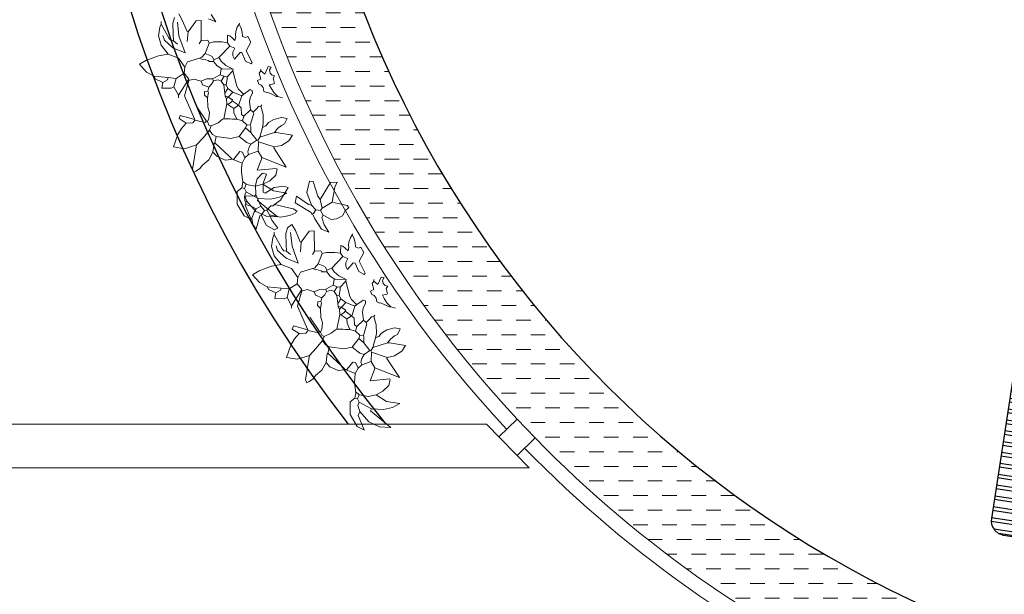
# Model space of a CAD drawing. Header units: millimetres. Extents: x 217.8 to 250.3, y 155.3 to 171.1.
# Tile 21 of 35: x 239.2 to 242.6, y 158.6 to 160.6. Entities that reach past the tile are written whole.
import ezdxf

# ---------------------------------------------------------------- set-up
doc = ezdxf.new("R2010")
doc.units = ezdxf.units.MM
for name, color, linetype, lineweight in [('ACQUA', 151, 'Continuous', 20), ('MURATURA_sezioni', 5, 'Continuous', 18), ('PORTE_infissi', 252, 'Continuous', 5), ('VERDE_giardino', 74, 'Continuous', 9), ('VETRATE', 171, 'Continuous', 9)]:
    doc.layers.add(name, color=color, linetype=linetype, lineweight=lineweight)
doc.layers.add('ARREDI_attrezzature', color=175, linetype='Continuous')
doc.layers.add('PROIEZIONI', color=145, linetype='Continuous')

msp = doc.modelspace()

# ---------------------------------------------------------------- hatches: boundary and pattern name
at = {"layer": 'ACQUA'}
h = msp.add_hatch(dxfattribs=at)
h.set_pattern_fill('DASH', color=256, scale=0.4, style=0)
h.set_pattern_definition([(0, (358.711986, -43.13463), (0.05, 0.05), [0.05, -0.05])])
h.paths.add_polyline_path([(244.3418, 165.9229), (244.3418, 165.6204, -0.174446), (246.5631, 164.4613), (246.7837, 164.6645, 0.17708)])
h.paths.add_polyline_path([(243.3257, 165.9208, 2.20923), (247.8419, 161.9543), (247.5419, 161.9543, -2.193796), (243.3257, 165.6181)])
at = {"layer": 'ARREDI_attrezzature'}
h = msp.add_hatch(dxfattribs=at)
h.set_pattern_fill('ANSI32', color=256, scale=0.1, angle=143.2235, style=0)
h.set_pattern_definition([(351.2990546, (-123.014824, -326.874886), (-0.0056728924, -0.0370684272), []), (351.2990546, (-123.000576, -326.86442), (-0.0056728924, -0.0370684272), [])])
h.paths.add_polyline_path([(243.5063, 159.2742), (243.4263, 158.7515, -0.414214), (243.3693, 158.7096), (242.5785, 158.8307, -0.414214), (242.5366, 158.8876), (242.6166, 159.4103)])

# ---------------------------------------------------------------- linework, layer by layer
msp.add_lwpolyline([(242.5785, 158.8307), (243.3693, 158.7096, 0.414214), (243.4263, 158.7515), (243.7137, 160.6296, 0.414214), (243.6719, 160.6866), (242.8811, 160.8076, 0.414214), (242.8241, 160.7658), (242.5366, 158.8876, 0.414214)], format="xyb", close=True, dxfattribs=at)
at = {"layer": 'MURATURA_sezioni'}
for p, q in [((240.8116, 159.2102), (238.9131, 159.2102)), ((240.8116, 159.2102), (240.9572, 159.0602)), ((240.9572, 159.0602), (238.9131, 159.0602))]:
    msp.add_line(p, q, dxfattribs=at)
at = {"layer": 'PORTE_infissi', "color": 2}
msp.add_lwpolyline([(240.8537, 159.1668), (240.9158, 159.227), (240.9776, 159.1633), (240.9155, 159.1031)], dxfattribs=at)
at = {"layer": 'PROIEZIONI'}
for radius, end in [(4.45, 218.0722), (4.35, 219.1114), (3.7, 0)]:
    msp.add_arc((243.8419, 161.9543), radius, 42.6531, end, dxfattribs=at)
at = {"layer": 'VERDE_giardino'}
for p, q in [((239.7385, 160.5798), (239.7444, 160.5996)), ((239.7712, 160.591), (239.7594, 160.6119)), ((239.8697, 160.6103), (239.886, 160.5854)), ((239.6902, 160.5368), (239.6942, 160.5664)), ((239.6942, 160.5664), (239.6992, 160.5773)), ((239.6992, 160.5773), (239.6985, 160.5856)), ((239.6992, 160.5773), (239.7261, 160.5282)), ((239.74, 160.5429), (239.7385, 160.5798)), ((239.7544, 160.5842), (239.7598, 160.5372)), ((239.788, 160.552), (239.7712, 160.591)), ((239.7915, 160.5506), (239.8186, 160.5883)), ((239.8353, 160.5897), (239.8186, 160.5883)), ((239.8361, 160.5208), (239.8353, 160.5897)), ((239.886, 160.5854), (239.8608, 160.5957)), ((239.9593, 160.5668), (239.9543, 160.5514)), ((239.9652, 160.5764), (239.9593, 160.5668)), ((239.9652, 160.5764), (239.9666, 160.5798)), ((239.971, 160.5655), (239.9652, 160.5764)), ((239.9758, 160.5505), (239.971, 160.5655)), ((239.6986, 160.5048), (239.6902, 160.5368)), ((239.7102, 160.5223), (239.7052, 160.5384)), ((239.7411, 160.5202), (239.74, 160.5429)), ((239.7598, 160.5372), (239.781, 160.4794)), ((239.7915, 160.5506), (239.788, 160.552)), ((239.7915, 160.5506), (239.7884, 160.5175)), ((239.926, 160.5133), (239.9263, 160.5394)), ((239.9337, 160.5372), (239.9263, 160.5394)), ((239.9421, 160.5307), (239.9337, 160.5372)), ((239.9545, 160.5342), (239.9514, 160.5213)), ((239.9543, 160.5514), (239.9534, 160.5393)), ((239.9534, 160.5393), (239.9545, 160.5342)), ((239.9771, 160.5353), (239.9758, 160.5505)), ((239.9876, 160.5311), (239.9771, 160.5353)), ((239.9949, 160.5343), (239.9876, 160.5311)), ((239.9949, 160.5343), (240.0057, 160.5158)), ((239.6986, 160.5048), (239.723, 160.4749)), ((239.7394, 160.4961), (239.7102, 160.5223)), ((239.7261, 160.5282), (239.7317, 160.522)), ((239.7317, 160.522), (239.7411, 160.5202)), ((239.7411, 160.5202), (239.7547, 160.5088)), ((239.8361, 160.5208), (239.8295, 160.5093)), ((239.8361, 160.5208), (239.8588, 160.5218)), ((239.8491, 160.4772), (239.863, 160.5121)), ((239.8588, 160.5218), (239.863, 160.5121)), ((239.8777, 160.5163), (239.863, 160.5121)), ((239.9067, 160.516), (239.8777, 160.5163)), ((239.8958, 160.4627), (239.9337, 160.5021)), ((239.926, 160.5133), (239.9067, 160.516)), ((239.926, 160.5133), (239.9337, 160.5021)), ((239.9337, 160.5021), (239.9511, 160.4952)), ((239.9514, 160.5213), (239.9421, 160.5307)), ((240.0057, 160.5158), (239.9897, 160.4859)), ((239.6471, 160.4533), (239.6902, 160.4692)), ((239.6902, 160.4692), (239.723, 160.4749)), ((239.723, 160.4749), (239.7206, 160.4739)), ((239.723, 160.4749), (239.7579, 160.4611)), ((239.781, 160.4794), (239.7394, 160.4961)), ((239.8376, 160.4636), (239.8491, 160.4772)), ((239.8491, 160.4772), (239.8665, 160.4703)), ((239.8665, 160.4703), (239.8745, 160.4651)), ((239.8745, 160.4651), (239.8787, 160.4554)), ((239.9511, 160.4952), (239.9438, 160.4816)), ((239.9438, 160.4816), (239.9439, 160.4684)), ((239.9439, 160.4684), (239.9501, 160.4572)), ((239.9501, 160.4572), (239.9692, 160.4799)), ((239.9692, 160.4799), (239.9751, 160.4796)), ((239.9751, 160.4796), (239.9877, 160.4503)), ((239.9897, 160.4859), (240.01, 160.4455)), ((239.6251, 160.4398), (239.6471, 160.4533)), ((239.6491, 160.413), (239.6251, 160.4398)), ((239.7579, 160.4611), (239.7799, 160.4301)), ((239.7799, 160.4301), (239.7892, 160.4486)), ((239.8303, 160.4605), (239.7892, 160.4486)), ((239.8303, 160.4605), (239.8376, 160.4636)), ((239.8303, 160.4605), (239.8408, 160.4563)), ((239.8408, 160.4563), (239.8432, 160.4574)), ((239.8432, 160.4574), (239.8596, 160.4529)), ((239.8596, 160.4529), (239.8641, 160.4491)), ((239.8617, 160.448), (239.8641, 160.4491)), ((239.8641, 160.4491), (239.8784, 160.4494)), ((239.8784, 160.4494), (239.8787, 160.4554)), ((239.8784, 160.4494), (239.8906, 160.4345)), ((239.8787, 160.4554), (239.8958, 160.4627)), ((239.8906, 160.4345), (239.9066, 160.4241)), ((239.904, 160.4501), (239.8958, 160.4627)), ((239.9197, 160.4357), (239.904, 160.4501)), ((239.9446, 160.4231), (239.9197, 160.4357)), ((239.9877, 160.4503), (240.0062, 160.441)), ((240.0062, 160.441), (240.01, 160.4455)), ((240.0529, 160.4062), (240.0651, 160.4317)), ((240.0651, 160.4317), (240.0745, 160.4299)), ((239.6746, 160.3989), (239.6491, 160.413)), ((239.7232, 160.3942), (239.6746, 160.3989)), ((239.679, 160.3896), (239.6748, 160.3993)), ((239.7503, 160.3914), (239.7775, 160.4089)), ((239.7799, 160.4301), (239.7775, 160.4089)), ((239.7775, 160.4089), (239.7934, 160.3889)), ((239.875, 160.3902), (239.9007, 160.4042)), ((239.9007, 160.4042), (239.9042, 160.423)), ((239.9007, 160.4042), (239.9147, 160.3987)), ((239.9042, 160.423), (239.9066, 160.4241)), ((239.9043, 160.3826), (239.9147, 160.3987)), ((239.9066, 160.4241), (239.9446, 160.4231)), ((239.9147, 160.3987), (239.9241, 160.3969)), ((239.9241, 160.3969), (239.9442, 160.4172)), ((239.9248, 160.3886), (239.9241, 160.3969)), ((239.9442, 160.4172), (239.9446, 160.4231)), ((239.9442, 160.4172), (239.9579, 160.3653)), ((240.0341, 160.4097), (240.0393, 160.4177)), ((240.0401, 160.3891), (240.0341, 160.4097)), ((240.0397, 160.4236), (240.0393, 160.4177)), ((240.0393, 160.4177), (240.0529, 160.4062)), ((240.0692, 160.4203), (240.0745, 160.4299)), ((240.0717, 160.4096), (240.0692, 160.4203)), ((240.0779, 160.4024), (240.0717, 160.4096)), ((240.087, 160.4007), (240.0779, 160.4024)), ((240.0818, 160.3927), (240.087, 160.4007)), ((239.7044, 160.3774), (239.679, 160.3896)), ((239.7044, 160.3774), (239.7009, 160.3586)), ((239.7044, 160.3774), (239.7204, 160.3872)), ((239.7204, 160.3872), (239.7232, 160.3942)), ((239.7232, 160.3942), (239.7503, 160.3914)), ((239.7427, 160.3622), (239.7503, 160.3914)), ((239.7578, 160.334), (239.7934, 160.3889)), ((239.7939, 160.3842), (239.7786, 160.3325)), ((239.7963, 160.3852), (239.7939, 160.3842)), ((239.7963, 160.3852), (239.812, 160.3891)), ((239.812, 160.3891), (239.8155, 160.3877)), ((239.8155, 160.3877), (239.8353, 160.3818)), ((239.8353, 160.3818), (239.8536, 160.3897)), ((239.8353, 160.3818), (239.8406, 160.3696)), ((239.8406, 160.3696), (239.8615, 160.3613)), ((239.8536, 160.3897), (239.875, 160.3902)), ((239.8615, 160.3613), (239.8716, 160.3714)), ((239.8716, 160.3714), (239.8781, 160.3829)), ((239.8781, 160.3829), (239.875, 160.3902)), ((239.8781, 160.3829), (239.8938, 160.3868)), ((239.8938, 160.3868), (239.9043, 160.3826)), ((239.9043, 160.3826), (239.913, 160.3691)), ((239.913, 160.3691), (239.9213, 160.3698)), ((239.9162, 160.3416), (239.913, 160.3691)), ((239.9213, 160.3698), (239.9248, 160.3886)), ((239.9266, 160.3576), (239.9213, 160.3698)), ((239.9579, 160.3653), (239.9636, 160.3547)), ((240.0279, 160.3839), (240.0401, 160.3891)), ((240.0331, 160.3717), (240.0279, 160.3839)), ((240.0403, 160.3685), (240.0331, 160.3717)), ((240.0475, 160.3602), (240.0403, 160.3685)), ((240.0686, 160.3697), (240.0843, 160.3735)), ((240.075, 160.3587), (240.0686, 160.3697)), ((240.0867, 160.3746), (240.0818, 160.3927)), ((240.0843, 160.3735), (240.0867, 160.3746)), ((239.7009, 160.3586), (239.733, 160.358)), ((239.733, 160.358), (239.7427, 160.3622)), ((239.7427, 160.3622), (239.7578, 160.334)), ((239.7578, 160.334), (239.7585, 160.3256)), ((239.7786, 160.3325), (239.8126, 160.2536)), ((239.8469, 160.3348), (239.8476, 160.3467)), ((239.857, 160.3247), (239.8469, 160.3348)), ((239.8476, 160.3467), (239.8584, 160.3484)), ((239.857, 160.3247), (239.8605, 160.3436)), ((239.8584, 160.3484), (239.8615, 160.3613)), ((239.8605, 160.3436), (239.8584, 160.3484)), ((239.9162, 160.3416), (239.9266, 160.3576)), ((239.9179, 160.3308), (239.9162, 160.3416)), ((239.9179, 160.3308), (239.9273, 160.329)), ((239.9221, 160.321), (239.9179, 160.3308)), ((239.9266, 160.3576), (239.9437, 160.3447)), ((239.9273, 160.329), (239.9298, 160.3301)), ((239.9298, 160.3301), (239.9437, 160.3447)), ((239.9437, 160.3447), (239.975, 160.3323)), ((239.9636, 160.3547), (239.9808, 160.3374)), ((239.965, 160.3019), (239.975, 160.3323)), ((239.975, 160.3323), (239.9813, 160.3378)), ((239.9813, 160.3378), (240.0036, 160.3532)), ((240.0112, 160.3421), (240.0033, 160.3249)), ((240.0036, 160.3532), (240.0105, 160.3504)), ((240.0105, 160.3504), (240.0112, 160.3421)), ((240.0495, 160.347), (240.0475, 160.3602)), ((240.0565, 160.3442), (240.0495, 160.347)), ((240.0565, 160.3442), (240.06, 160.3429)), ((240.06, 160.3429), (240.0624, 160.3439)), ((240.0624, 160.3439), (240.0729, 160.3397)), ((240.0729, 160.3397), (240.0948, 160.329)), ((240.0853, 160.342), (240.075, 160.3587)), ((240.0973, 160.33), (240.0853, 160.342)), ((240.0948, 160.329), (240.0973, 160.33)), ((240.0973, 160.33), (240.1136, 160.3255)), ((239.8588, 160.2938), (239.857, 160.3247)), ((239.9135, 160.2538), (239.9235, 160.3043)), ((239.9221, 160.321), (239.9273, 160.329)), ((239.9235, 160.3043), (239.9221, 160.321)), ((239.9235, 160.3043), (239.927, 160.3029)), ((239.927, 160.3029), (239.9382, 160.3106)), ((239.927, 160.3029), (239.9476, 160.2887)), ((239.9273, 160.329), (239.9434, 160.3186)), ((239.9382, 160.3106), (239.942, 160.3151)), ((239.9434, 160.3186), (239.942, 160.3151)), ((239.942, 160.3151), (239.9626, 160.3009)), ((239.9476, 160.2887), (239.9587, 160.2964)), ((239.9587, 160.2964), (239.9626, 160.3009)), ((239.9626, 160.3009), (239.965, 160.3019)), ((239.9626, 160.3009), (239.9727, 160.2908)), ((240.0033, 160.3249), (240.0011, 160.3121)), ((240.0011, 160.3121), (240.0044, 160.2843)), ((240.0235, 160.2867), (240.0312, 160.2958)), ((240.0312, 160.2958), (240.0395, 160.2965)), ((240.0395, 160.2965), (240.0433, 160.301)), ((240.0473, 160.2684), (240.0395, 160.2965)), ((240.0406, 160.2941), (240.0395, 160.2965)), ((239.7603, 160.2542), (239.7645, 160.2647)), ((239.7645, 160.2647), (239.8136, 160.2512)), ((239.8537, 160.2453), (239.8208, 160.2947)), ((239.8588, 160.2938), (239.8641, 160.2749)), ((239.8641, 160.2749), (239.862, 160.2541)), ((239.948, 160.2744), (239.9476, 160.2887)), ((239.9574, 160.2525), (239.948, 160.2744)), ((239.9727, 160.2908), (239.9738, 160.2682)), ((239.9738, 160.2682), (239.9818, 160.263)), ((239.9773, 160.2466), (239.9818, 160.263)), ((239.9818, 160.263), (240.0044, 160.2843)), ((240.0038, 160.232), (240.0155, 160.2717)), ((240.0044, 160.2843), (240.0134, 160.2766)), ((240.0134, 160.2766), (240.0235, 160.2867)), ((240.0155, 160.2717), (240.0134, 160.2766)), ((240.0482, 160.2387), (240.0473, 160.2684)), ((239.7844, 160.2386), (239.7603, 160.2542)), ((239.7682, 160.2204), (239.7844, 160.2386)), ((239.7844, 160.2386), (239.807, 160.2397)), ((239.807, 160.2397), (239.8147, 160.2488)), ((239.8136, 160.2512), (239.8126, 160.2536)), ((239.8147, 160.2488), (239.8136, 160.2512)), ((239.8147, 160.2488), (239.8498, 160.2408)), ((239.8498, 160.2408), (239.8537, 160.2453)), ((239.8537, 160.2453), (239.8572, 160.244)), ((239.862, 160.2541), (239.8572, 160.244)), ((239.8572, 160.244), (239.8624, 160.2318)), ((239.8624, 160.2318), (239.8694, 160.229)), ((239.8638, 160.2151), (239.8694, 160.229)), ((239.8694, 160.229), (239.8937, 160.2395)), ((239.8937, 160.2395), (239.9087, 160.2517)), ((239.9087, 160.2517), (239.9135, 160.2538)), ((239.9135, 160.2538), (239.9337, 160.2538)), ((239.9337, 160.2538), (239.9431, 160.2521)), ((239.9431, 160.2521), (239.9574, 160.2525)), ((239.9574, 160.2525), (239.9773, 160.2466)), ((239.9773, 160.2466), (239.9919, 160.2327)), ((239.9878, 160.2222), (239.9919, 160.2327)), ((239.9919, 160.2327), (240.0038, 160.232)), ((240.0059, 160.2272), (240.0038, 160.232)), ((240.0449, 160.2237), (240.0482, 160.2387)), ((240.0571, 160.229), (240.0473, 160.2248)), ((240.066, 160.2404), (240.0571, 160.229)), ((240.0839, 160.2516), (240.066, 160.2404)), ((240.1102, 160.258), (240.0839, 160.2516)), ((240.0965, 160.22), (240.1104, 160.2309)), ((240.1298, 160.2545), (240.1102, 160.258)), ((240.1104, 160.2309), (240.1204, 160.2361)), ((240.1298, 160.2545), (240.1204, 160.2361)), ((239.7413, 160.1571), (239.7564, 160.1994)), ((239.7564, 160.1994), (239.7682, 160.2204)), ((239.8638, 160.2151), (239.8429, 160.1889)), ((239.8743, 160.1998), (239.8638, 160.2151)), ((239.8875, 160.1935), (239.8743, 160.1998)), ((239.9659, 160.1926), (239.9878, 160.2222)), ((239.9878, 160.2222), (240.0059, 160.207)), ((240.0059, 160.207), (240.0059, 160.2272)), ((240.0059, 160.207), (240.0258, 160.1809)), ((240.0359, 160.191), (240.0449, 160.2237)), ((240.0359, 160.191), (240.0867, 160.2071)), ((240.0449, 160.2237), (240.0473, 160.2248)), ((240.0867, 160.2071), (240.0965, 160.22)), ((240.0867, 160.2071), (240.0926, 160.2068)), ((240.0926, 160.2068), (240.1476, 160.1975)), ((240.1476, 160.1975), (240.1355, 160.1786)), ((239.8193, 160.1642), (239.7788, 160.1507)), ((239.819, 160.1582), (239.8193, 160.1642)), ((239.8429, 160.1889), (239.8193, 160.1642)), ((239.8761, 160.1395), (239.8803, 160.1702)), ((239.8803, 160.1702), (239.8827, 160.1712)), ((239.8827, 160.1712), (239.8875, 160.1935)), ((239.8827, 160.1712), (239.9312, 160.1257)), ((239.8875, 160.1935), (239.937, 160.1859)), ((239.937, 160.1859), (239.9659, 160.1926)), ((239.9659, 160.1926), (239.992, 160.1721)), ((239.992, 160.1721), (240.006, 160.1666)), ((240.006, 160.1666), (239.9983, 160.1537)), ((240.006, 160.1666), (240.0258, 160.1809)), ((240.0258, 160.1809), (240.0293, 160.1795)), ((240.0293, 160.1795), (240.0359, 160.191)), ((240.0314, 160.1746), (240.0293, 160.1795)), ((240.0307, 160.1426), (240.0314, 160.1746)), ((240.0314, 160.1746), (240.085, 160.1573)), ((240.1107, 160.162), (240.085, 160.1573)), ((240.1355, 160.1786), (240.1107, 160.162)), ((239.7788, 160.1507), (239.7413, 160.1571)), ((239.8062, 160.0806), (239.819, 160.1582)), ((239.8616, 160.113), (239.8761, 160.1395)), ((239.8896, 160.1255), (239.8761, 160.1395)), ((239.9472, 160.1153), (239.9677, 160.1414)), ((239.9677, 160.1414), (239.9771, 160.1397)), ((239.9771, 160.1397), (239.9855, 160.1202)), ((239.9855, 160.1202), (239.998, 160.1314)), ((239.9983, 160.1537), (239.9956, 160.1406)), ((239.9956, 160.1406), (239.998, 160.1314)), ((239.998, 160.1314), (240.0307, 160.1426)), ((240.0307, 160.1426), (240.0426, 160.1217)), ((240.0836, 160.1538), (240.085, 160.1573)), ((240.1267, 160.0882), (240.0836, 160.1538)), ((239.8403, 160.0952), (239.8314, 160.0832)), ((239.8403, 160.0952), (239.8616, 160.113)), ((239.9175, 160.1123), (239.8896, 160.1255)), ((239.9472, 160.1153), (239.9175, 160.1123)), ((239.9312, 160.1257), (239.9413, 160.1156)), ((239.9448, 160.1142), (239.9472, 160.1153)), ((239.9448, 160.1142), (239.9761, 160.1017)), ((239.9761, 160.1017), (239.9741, 160.0864)), ((239.9761, 160.1017), (239.9855, 160.1202)), ((240.027, 160.0775), (240.0423, 160.1158)), ((240.0423, 160.1158), (240.0426, 160.1217)), ((240.0426, 160.1217), (240.1267, 160.0882)), ((239.8104, 160.0708), (239.8062, 160.0806)), ((239.8183, 160.0749), (239.8104, 160.0708)), ((239.8314, 160.0832), (239.8183, 160.0749)), ((239.9741, 160.0864), (239.9738, 160.0706)), ((239.9738, 160.0706), (239.9786, 160.0376)), ((240.0938, 160.0841), (240.027, 160.0775)), ((240.0459, 160.0678), (240.0271, 160.0482)), ((240.0588, 160.0646), (240.0459, 160.0678)), ((240.0475, 160.0331), (240.0588, 160.0646)), ((240.0706, 160.0417), (240.091, 160.0611)), ((240.091, 160.0611), (240.0953, 160.082)), ((239.9786, 160.0376), (239.9743, 160.0167)), ((239.9783, 160.0394), (239.9898, 160.0297)), ((239.9898, 160.0297), (239.9843, 160.0157)), ((240.021, 160.023), (239.9895, 160.029)), ((240.0271, 160.0482), (240.021, 160.027)), ((240.047, 160.0295), (240.021, 160.023)), ((240.021, 160.027), (240.0227, 159.9942)), ((240.047, 160.0295), (240.0706, 160.0417)), ((240.0833, 160.007), (240.047, 160.0295)), ((240.0481, 160.0023), (240.0475, 160.0331)), ((240.1971, 160.0013), (240.2065, 160.04)), ((240.2065, 160.04), (240.2183, 160.0393)), ((240.2183, 160.0393), (240.2344, 159.9885)), ((240.2421, 159.9773), (240.2775, 160.0359)), ((240.2775, 160.0359), (240.3002, 160.037)), ((240.2932, 160.0196), (240.3002, 160.037)), ((239.9583, 160.0055), (239.9749, 160.0175)), ((239.9583, 160.0055), (239.9587, 159.9618)), ((239.9749, 160.0175), (239.9843, 160.0157)), ((239.9895, 160.0036), (239.9843, 160.0157)), ((239.9854, 159.9931), (239.9895, 160.0036)), ((239.9913, 159.9726), (239.9854, 159.9931)), ((239.9895, 160.0036), (240.031, 159.981)), ((240.0189, 159.9897), (240.0227, 159.9942)), ((240.0395, 159.9553), (240.0227, 159.9942)), ((240.0481, 160.0023), (240.0551, 159.9995)), ((240.0855, 160.019), (240.0551, 159.9995)), ((240.1288, 159.9991), (240.0833, 160.007)), ((240.1171, 160.0233), (240.0855, 160.019)), ((240.1034, 159.986), (240.1288, 159.9991)), ((240.1071, 159.9753), (240.1334, 160.0188)), ((240.1334, 160.0188), (240.1171, 160.0233)), ((240.2125, 159.9588), (240.1971, 160.0013)), ((240.2832, 159.969), (240.2932, 160.0196)), ((239.9587, 159.9618), (239.9827, 159.9214)), ((239.9844, 159.9893), (240.0189, 159.9897)), ((239.9844, 159.9893), (239.9846, 159.9729)), ((239.9846, 159.9729), (239.9915, 159.9599)), ((239.9858, 159.9586), (239.9913, 159.9726)), ((240.0228, 159.9365), (239.9913, 159.9726)), ((239.9915, 159.9599), (240.0085, 159.9535)), ((240.031, 159.981), (240.0282, 159.974)), ((240.0282, 159.974), (240.0971, 159.9178)), ((240.031, 159.981), (240.0731, 159.9793)), ((240.0731, 159.9793), (240.1034, 159.986)), ((240.0823, 159.9564), (240.0862, 159.9609)), ((240.0862, 159.9609), (240.1071, 159.9753)), ((240.0862, 159.9609), (240.1506, 159.9454)), ((240.1572, 159.9667), (240.162, 159.989)), ((240.1572, 159.9667), (240.2122, 159.9327)), ((240.162, 159.989), (240.2031, 159.9606)), ((240.2031, 159.9606), (240.2125, 159.9588)), ((240.2344, 159.9885), (240.2421, 159.9773)), ((240.2488, 159.9484), (240.2421, 159.9773)), ((240.2488, 159.9484), (240.2832, 159.969)), ((240.2832, 159.969), (240.3348, 159.9566)), ((240.007, 159.9095), (239.9858, 159.9586)), ((240.0169, 159.934), (240.0084, 159.9142)), ((240.0085, 159.9535), (240.0235, 159.9455)), ((240.0235, 159.9455), (240.0169, 159.934)), ((240.0586, 159.9202), (240.0228, 159.9365)), ((240.0235, 159.9455), (240.0395, 159.9553)), ((240.0395, 159.9553), (240.0517, 159.9403)), ((240.0413, 159.9243), (240.0517, 159.9403)), ((240.0517, 159.9403), (240.0601, 159.941)), ((240.0601, 159.941), (240.074, 159.9557)), ((240.0601, 159.941), (240.0699, 159.925)), ((240.074, 159.9557), (240.0823, 159.9564)), ((240.1383, 159.9224), (240.1593, 159.9318)), ((240.1506, 159.9454), (240.1621, 159.9388)), ((240.1593, 159.9318), (240.1621, 159.9388)), ((240.1621, 159.9388), (240.1656, 159.9374)), ((240.2133, 159.9303), (240.2122, 159.9327)), ((240.2125, 159.9588), (240.2282, 159.9425)), ((240.2133, 159.9303), (240.2168, 159.9289)), ((240.2143, 159.9278), (240.2133, 159.9303)), ((240.2143, 159.9278), (240.2168, 159.9289)), ((240.2168, 159.9289), (240.2192, 159.9299)), ((240.2168, 159.9289), (240.2241, 159.9118)), ((240.2192, 159.9299), (240.2282, 159.9425)), ((240.2282, 159.9425), (240.2436, 159.9404)), ((240.2436, 159.9404), (240.2488, 159.9484)), ((240.2436, 159.9404), (240.2533, 159.9244)), ((240.3192, 159.922), (240.3278, 159.9392)), ((240.3278, 159.9392), (240.3403, 159.9503)), ((240.3348, 159.9566), (240.3403, 159.9503)), ((239.9827, 159.9214), (240.008, 159.909)), ((240.0084, 159.9142), (240.0124, 159.892)), ((240.0124, 159.892), (240.0243, 159.8765)), ((240.0243, 159.8765), (240.0364, 159.9222)), ((240.0364, 159.9222), (240.0413, 159.9243)), ((240.0413, 159.9243), (240.0595, 159.8888)), ((240.0572, 159.9201), (240.0971, 159.9178)), ((240.0699, 159.925), (240.1072, 159.917)), ((240.0699, 159.925), (240.077, 159.9066)), ((240.077, 159.9066), (240.0981, 159.8795)), ((240.1072, 159.917), (240.1383, 159.9224)), ((240.1458, 159.8925), (240.1308, 159.8803)), ((240.1577, 159.8717), (240.1458, 159.8925)), ((240.2472, 159.8764), (240.2241, 159.9118)), ((240.2481, 159.9164), (240.2533, 159.9244)), ((240.2562, 159.891), (240.2481, 159.9164)), ((240.2533, 159.9244), (240.2798, 159.9098)), ((240.2798, 159.9098), (240.2986, 159.9118)), ((240.2986, 159.9118), (240.3192, 159.922)), ((240.0595, 159.8888), (240.086, 159.8742)), ((240.0856, 159.858), (240.0849, 159.8663)), ((240.086, 159.8742), (240.0981, 159.8795)), ((240.125, 159.8605), (240.1308, 159.8803)), ((240.1264, 159.8236), (240.125, 159.8605)), ((240.1408, 159.8649), (240.1463, 159.8179)), ((240.1744, 159.8327), (240.1577, 159.8717)), ((240.1779, 159.8313), (240.205, 159.869)), ((240.2217, 159.8704), (240.205, 159.869)), ((240.2226, 159.8014), (240.2217, 159.8704)), ((240.2725, 159.866), (240.2472, 159.8764)), ((240.2562, 159.891), (240.2725, 159.866)), ((240.3517, 159.857), (240.353, 159.8605)), ((240.0767, 159.8175), (240.0806, 159.8471)), ((240.0806, 159.8471), (240.0856, 159.858)), ((240.0856, 159.858), (240.1125, 159.8089)), ((240.1779, 159.8313), (240.1744, 159.8327)), ((240.1779, 159.8313), (240.1749, 159.7982)), ((240.3407, 159.8321), (240.3398, 159.82)), ((240.3458, 159.8475), (240.3407, 159.8321)), ((240.3517, 159.857), (240.3458, 159.8475)), ((240.3574, 159.8462), (240.3517, 159.857)), ((240.3622, 159.8312), (240.3574, 159.8462)), ((240.3636, 159.816), (240.3622, 159.8312)), ((240.085, 159.7855), (240.0767, 159.8175)), ((240.0967, 159.803), (240.0916, 159.819)), ((240.1258, 159.7768), (240.0967, 159.803)), ((240.1125, 159.8089), (240.1181, 159.8027)), ((240.1181, 159.8027), (240.1275, 159.8009)), ((240.1275, 159.8009), (240.1264, 159.8236)), ((240.1275, 159.8009), (240.1411, 159.7895)), ((240.1463, 159.8179), (240.1675, 159.7601)), ((240.2226, 159.8014), (240.216, 159.7899)), ((240.2226, 159.8014), (240.2452, 159.8025)), ((240.2355, 159.7579), (240.2494, 159.7928)), ((240.2452, 159.8025), (240.2494, 159.7928)), ((240.2642, 159.797), (240.2494, 159.7928)), ((240.2932, 159.7967), (240.2642, 159.797)), ((240.3124, 159.7939), (240.2932, 159.7967)), ((240.3124, 159.7939), (240.3127, 159.8201)), ((240.3124, 159.7939), (240.3201, 159.7828)), ((240.3202, 159.8179), (240.3127, 159.8201)), ((240.3285, 159.8114), (240.3202, 159.8179)), ((240.3378, 159.802), (240.3285, 159.8114)), ((240.3409, 159.8149), (240.3378, 159.802)), ((240.3398, 159.82), (240.3409, 159.8149)), ((240.374, 159.8118), (240.3636, 159.816)), ((240.3813, 159.815), (240.374, 159.8118)), ((240.3921, 159.7965), (240.3762, 159.7665)), ((240.3813, 159.815), (240.3921, 159.7965)), ((240.085, 159.7855), (240.1095, 159.7556)), ((240.1675, 159.7601), (240.1258, 159.7768)), ((240.224, 159.7443), (240.2355, 159.7579)), ((240.2355, 159.7579), (240.2529, 159.751)), ((240.2822, 159.7434), (240.3201, 159.7828)), ((240.3201, 159.7828), (240.3375, 159.7759)), ((240.3375, 159.7759), (240.3302, 159.7623)), ((240.3302, 159.7623), (240.3303, 159.7491)), ((240.3365, 159.7379), (240.3556, 159.7606)), ((240.3556, 159.7606), (240.3616, 159.7602)), ((240.3616, 159.7602), (240.3742, 159.731)), ((240.3762, 159.7665), (240.3964, 159.7262)), ((240.0115, 159.7205), (240.0335, 159.734)), ((240.0335, 159.734), (240.0766, 159.7499)), ((240.0766, 159.7499), (240.1095, 159.7556)), ((240.1095, 159.7556), (240.107, 159.7546)), ((240.1095, 159.7556), (240.1443, 159.7418)), ((240.1443, 159.7418), (240.1663, 159.7108)), ((240.1663, 159.7108), (240.1757, 159.7293)), ((240.2167, 159.7412), (240.1757, 159.7293)), ((240.2167, 159.7412), (240.224, 159.7443)), ((240.2167, 159.7412), (240.2272, 159.737)), ((240.2272, 159.737), (240.2296, 159.7381)), ((240.2296, 159.7381), (240.246, 159.7336)), ((240.246, 159.7336), (240.2505, 159.7298)), ((240.2481, 159.7287), (240.2505, 159.7298)), ((240.2505, 159.7298), (240.2648, 159.7301)), ((240.2529, 159.751), (240.261, 159.7458)), ((240.261, 159.7458), (240.2652, 159.7361)), ((240.2648, 159.7301), (240.2652, 159.7361)), ((240.2648, 159.7301), (240.277, 159.7152)), ((240.2652, 159.7361), (240.2822, 159.7434)), ((240.2904, 159.7308), (240.2822, 159.7434)), ((240.3061, 159.7164), (240.2904, 159.7308)), ((240.3303, 159.7491), (240.3365, 159.7379)), ((240.3742, 159.731), (240.3926, 159.7217)), ((240.3926, 159.7217), (240.3964, 159.7262)), ((240.0355, 159.6937), (240.0115, 159.7205)), ((240.0611, 159.6796), (240.0355, 159.6937)), ((240.1663, 159.7108), (240.1639, 159.6896)), ((240.277, 159.7152), (240.2931, 159.7048)), ((240.2872, 159.6849), (240.2906, 159.7037)), ((240.2906, 159.7037), (240.2931, 159.7048)), ((240.2931, 159.7048), (240.331, 159.7038)), ((240.331, 159.7038), (240.3061, 159.7164)), ((240.3105, 159.6776), (240.3307, 159.6979)), ((240.3307, 159.6979), (240.331, 159.7038)), ((240.3307, 159.6979), (240.3444, 159.646)), ((240.4205, 159.6904), (240.4257, 159.6984)), ((240.4265, 159.6698), (240.4205, 159.6904)), ((240.4261, 159.7043), (240.4257, 159.6984)), ((240.4257, 159.6984), (240.4393, 159.6869)), ((240.4393, 159.6869), (240.4515, 159.7124)), ((240.4515, 159.7124), (240.4609, 159.7106)), ((240.4556, 159.701), (240.4609, 159.7106)), ((240.4582, 159.6903), (240.4556, 159.701)), ((240.4644, 159.6831), (240.4582, 159.6903)), ((240.1096, 159.6748), (240.0611, 159.6796)), ((240.0654, 159.6702), (240.0612, 159.68)), ((240.0908, 159.6581), (240.0654, 159.6702)), ((240.0908, 159.6581), (240.0874, 159.6393)), ((240.0908, 159.6581), (240.1068, 159.6679)), ((240.1068, 159.6679), (240.1096, 159.6748)), ((240.1096, 159.6748), (240.1368, 159.6721)), ((240.1292, 159.6428), (240.1368, 159.6721)), ((240.1368, 159.6721), (240.1639, 159.6896)), ((240.1442, 159.6147), (240.1798, 159.6696)), ((240.1639, 159.6896), (240.1798, 159.6696)), ((240.1803, 159.6649), (240.165, 159.6132)), ((240.1828, 159.6659), (240.1803, 159.6649)), ((240.1828, 159.6659), (240.1984, 159.6698)), ((240.1984, 159.6698), (240.2019, 159.6684)), ((240.2019, 159.6684), (240.2218, 159.6625)), ((240.2218, 159.6625), (240.24, 159.6704)), ((240.2218, 159.6625), (240.227, 159.6503)), ((240.24, 159.6704), (240.2614, 159.6709)), ((240.258, 159.6521), (240.2646, 159.6636)), ((240.2614, 159.6709), (240.2872, 159.6849)), ((240.2646, 159.6636), (240.2614, 159.6709)), ((240.2646, 159.6636), (240.2802, 159.6675)), ((240.2802, 159.6675), (240.2907, 159.6633)), ((240.2872, 159.6849), (240.3011, 159.6794)), ((240.2907, 159.6633), (240.3011, 159.6794)), ((240.2907, 159.6633), (240.2994, 159.6498)), ((240.3011, 159.6794), (240.3105, 159.6776)), ((240.3078, 159.6505), (240.3112, 159.6693)), ((240.3112, 159.6693), (240.3105, 159.6776)), ((240.4143, 159.6646), (240.4265, 159.6698)), ((240.4196, 159.6524), (240.4143, 159.6646)), ((240.4735, 159.6814), (240.4644, 159.6831)), ((240.4683, 159.6734), (240.4735, 159.6814)), ((240.4732, 159.6553), (240.4683, 159.6734)), ((240.0874, 159.6393), (240.1194, 159.6386)), ((240.1194, 159.6386), (240.1292, 159.6428)), ((240.1292, 159.6428), (240.1442, 159.6147)), ((240.227, 159.6503), (240.2479, 159.642)), ((240.2333, 159.6155), (240.234, 159.6274)), ((240.234, 159.6274), (240.2448, 159.6291)), ((240.2434, 159.6054), (240.2469, 159.6242)), ((240.2448, 159.6291), (240.2479, 159.642)), ((240.2469, 159.6242), (240.2448, 159.6291)), ((240.2479, 159.642), (240.258, 159.6521)), ((240.2994, 159.6498), (240.3078, 159.6505)), ((240.3026, 159.6223), (240.2994, 159.6498)), ((240.3026, 159.6223), (240.313, 159.6383)), ((240.313, 159.6383), (240.3078, 159.6505)), ((240.313, 159.6383), (240.3301, 159.6254)), ((240.3162, 159.6108), (240.3301, 159.6254)), ((240.3301, 159.6254), (240.3615, 159.613)), ((240.3444, 159.646), (240.35, 159.6354)), ((240.35, 159.6354), (240.3673, 159.6181)), ((240.3677, 159.6185), (240.39, 159.6339)), ((240.3977, 159.6228), (240.3897, 159.6056)), ((240.39, 159.6339), (240.397, 159.6311)), ((240.397, 159.6311), (240.3977, 159.6228)), ((240.4268, 159.6492), (240.4196, 159.6524)), ((240.4339, 159.6409), (240.4268, 159.6492)), ((240.436, 159.6277), (240.4339, 159.6409)), ((240.4429, 159.6249), (240.436, 159.6277)), ((240.4429, 159.6249), (240.4464, 159.6235)), ((240.4464, 159.6235), (240.4489, 159.6246)), ((240.4489, 159.6246), (240.4593, 159.6204)), ((240.4551, 159.6504), (240.4707, 159.6542)), ((240.4615, 159.6394), (240.4551, 159.6504)), ((240.4718, 159.6227), (240.4615, 159.6394)), ((240.4707, 159.6542), (240.4732, 159.6553)), ((240.4837, 159.6107), (240.4718, 159.6227)), ((240.1442, 159.6147), (240.1449, 159.6063)), ((240.165, 159.6132), (240.199, 159.5343)), ((240.2434, 159.6054), (240.2333, 159.6155)), ((240.2452, 159.5744), (240.2434, 159.6054)), ((240.3044, 159.6115), (240.3026, 159.6223)), ((240.3044, 159.6115), (240.3138, 159.6097)), ((240.3086, 159.6017), (240.3044, 159.6115)), ((240.3086, 159.6017), (240.3138, 159.6097)), ((240.31, 159.585), (240.3086, 159.6017)), ((240.3135, 159.5836), (240.3246, 159.5913)), ((240.3138, 159.6097), (240.3162, 159.6108)), ((240.3138, 159.6097), (240.3298, 159.5993)), ((240.3246, 159.5913), (240.3284, 159.5958)), ((240.3298, 159.5993), (240.3284, 159.5958)), ((240.3284, 159.5958), (240.349, 159.5816)), ((240.3514, 159.5826), (240.3615, 159.613)), ((240.3615, 159.613), (240.3677, 159.6185)), ((240.3897, 159.6056), (240.3875, 159.5928)), ((240.3875, 159.5928), (240.3908, 159.5649)), ((240.4593, 159.6204), (240.4813, 159.6097)), ((240.4813, 159.6097), (240.4837, 159.6107)), ((240.4837, 159.6107), (240.5001, 159.6062)), ((240.2401, 159.526), (240.2073, 159.5754)), ((240.2452, 159.5744), (240.2506, 159.5556)), ((240.2506, 159.5556), (240.2484, 159.5348)), ((240.3, 159.5345), (240.31, 159.585)), ((240.31, 159.585), (240.3135, 159.5836)), ((240.3135, 159.5836), (240.334, 159.5694)), ((240.334, 159.5694), (240.3452, 159.5771)), ((240.3344, 159.5551), (240.334, 159.5694)), ((240.3452, 159.5771), (240.349, 159.5816)), ((240.349, 159.5816), (240.3514, 159.5826)), ((240.349, 159.5816), (240.3591, 159.5715)), ((240.3591, 159.5715), (240.3602, 159.5489)), ((240.3682, 159.5437), (240.3908, 159.5649)), ((240.3908, 159.5649), (240.3999, 159.5573)), ((240.3999, 159.5573), (240.41, 159.5674)), ((240.402, 159.5524), (240.3999, 159.5573)), ((240.41, 159.5674), (240.4176, 159.5765)), ((240.4176, 159.5765), (240.426, 159.5772)), ((240.426, 159.5772), (240.4298, 159.5817)), ((240.4337, 159.5491), (240.426, 159.5772)), ((240.427, 159.5748), (240.426, 159.5772)), ((240.1468, 159.5349), (240.1509, 159.5454)), ((240.1708, 159.5193), (240.1468, 159.5349)), ((240.1509, 159.5454), (240.2, 159.5319)), ((240.1934, 159.5204), (240.2011, 159.5295)), ((240.2, 159.5319), (240.199, 159.5343)), ((240.2011, 159.5295), (240.2, 159.5319)), ((240.2011, 159.5295), (240.2363, 159.5215)), ((240.2363, 159.5215), (240.2401, 159.526)), ((240.2401, 159.526), (240.2436, 159.5247)), ((240.2484, 159.5348), (240.2436, 159.5247)), ((240.2436, 159.5247), (240.2488, 159.5125)), ((240.2802, 159.5202), (240.2951, 159.5324)), ((240.2951, 159.5324), (240.3, 159.5345)), ((240.3, 159.5345), (240.3202, 159.5345)), ((240.3202, 159.5345), (240.3296, 159.5328)), ((240.3296, 159.5328), (240.3439, 159.5332)), ((240.3439, 159.5332), (240.3344, 159.5551)), ((240.3439, 159.5332), (240.3637, 159.5273)), ((240.3602, 159.5489), (240.3682, 159.5437)), ((240.3637, 159.5273), (240.3682, 159.5437)), ((240.3637, 159.5273), (240.3784, 159.5134)), ((240.3902, 159.5127), (240.402, 159.5524)), ((240.4346, 159.5194), (240.4337, 159.5491)), ((240.4704, 159.5323), (240.4525, 159.5211)), ((240.4966, 159.5386), (240.4704, 159.5323)), ((240.5162, 159.5352), (240.4966, 159.5386)), ((240.5162, 159.5352), (240.5069, 159.5167)), ((240.1428, 159.4801), (240.1546, 159.5011)), ((240.1546, 159.5011), (240.1708, 159.5193)), ((240.1708, 159.5193), (240.1934, 159.5204)), ((240.2502, 159.4958), (240.2293, 159.4696)), ((240.2488, 159.5125), (240.2558, 159.5097)), ((240.2502, 159.4958), (240.2558, 159.5097)), ((240.2607, 159.4805), (240.2502, 159.4958)), ((240.2558, 159.5097), (240.2802, 159.5202)), ((240.3523, 159.4733), (240.3742, 159.5029)), ((240.3742, 159.5029), (240.3784, 159.5134)), ((240.3742, 159.5029), (240.3923, 159.4876)), ((240.3784, 159.5134), (240.3902, 159.5127)), ((240.3923, 159.5078), (240.3902, 159.5127)), ((240.3923, 159.4876), (240.3923, 159.5078)), ((240.4223, 159.4717), (240.4313, 159.5044)), ((240.4313, 159.5044), (240.4346, 159.5194)), ((240.4313, 159.5044), (240.4337, 159.5055)), ((240.4435, 159.5097), (240.4337, 159.5055)), ((240.4525, 159.5211), (240.4435, 159.5097)), ((240.4731, 159.4878), (240.4829, 159.5007)), ((240.4829, 159.5007), (240.4969, 159.5116)), ((240.4969, 159.5116), (240.5069, 159.5167)), ((240.1277, 159.4378), (240.1428, 159.4801)), ((240.2293, 159.4696), (240.2058, 159.4448)), ((240.274, 159.4742), (240.2607, 159.4805)), ((240.2691, 159.4519), (240.274, 159.4742)), ((240.274, 159.4742), (240.3234, 159.4666)), ((240.3234, 159.4666), (240.3523, 159.4733)), ((240.3523, 159.4733), (240.3785, 159.4528)), ((240.3923, 159.4876), (240.4122, 159.4616)), ((240.3924, 159.4473), (240.4122, 159.4616)), ((240.4122, 159.4616), (240.4157, 159.4602)), ((240.4157, 159.4602), (240.4223, 159.4717)), ((240.4178, 159.4553), (240.4157, 159.4602)), ((240.4172, 159.4233), (240.4178, 159.4553)), ((240.4178, 159.4553), (240.4715, 159.438)), ((240.4223, 159.4717), (240.4731, 159.4878)), ((240.4731, 159.4878), (240.479, 159.4874)), ((240.479, 159.4874), (240.534, 159.4781)), ((240.522, 159.4593), (240.4971, 159.4427)), ((240.534, 159.4781), (240.522, 159.4593)), ((240.1652, 159.4314), (240.1277, 159.4378)), ((240.2058, 159.4448), (240.1652, 159.4314)), ((240.1927, 159.3613), (240.2054, 159.4389)), ((240.2054, 159.4389), (240.2058, 159.4448)), ((240.2626, 159.4202), (240.2667, 159.4509)), ((240.2667, 159.4509), (240.2691, 159.4519)), ((240.2691, 159.4519), (240.3176, 159.4064)), ((240.3336, 159.396), (240.3541, 159.4221)), ((240.3541, 159.4221), (240.3635, 159.4204)), ((240.3785, 159.4528), (240.3924, 159.4473)), ((240.3847, 159.4344), (240.382, 159.4213)), ((240.382, 159.4213), (240.3845, 159.4121)), ((240.3845, 159.4121), (240.4172, 159.4233)), ((240.3924, 159.4473), (240.3847, 159.4344)), ((240.4172, 159.4233), (240.429, 159.4024)), ((240.4701, 159.4345), (240.4715, 159.438)), ((240.5132, 159.3689), (240.4701, 159.4345)), ((240.4971, 159.4427), (240.4715, 159.438)), ((240.2268, 159.3759), (240.248, 159.3937)), ((240.248, 159.3937), (240.2626, 159.4202)), ((240.276, 159.4062), (240.2626, 159.4202)), ((240.3039, 159.393), (240.276, 159.4062)), ((240.3336, 159.396), (240.3039, 159.393)), ((240.3176, 159.4064), (240.3277, 159.3963)), ((240.3312, 159.3949), (240.3336, 159.396)), ((240.3312, 159.3949), (240.3626, 159.3824)), ((240.3626, 159.3824), (240.3719, 159.4009)), ((240.3635, 159.4204), (240.3719, 159.4009)), ((240.3719, 159.4009), (240.3845, 159.4121)), ((240.4135, 159.3581), (240.4287, 159.3965)), ((240.4287, 159.3965), (240.429, 159.4024)), ((240.429, 159.4024), (240.5132, 159.3689)), ((240.1969, 159.3515), (240.1927, 159.3613)), ((240.2048, 159.3556), (240.1969, 159.3515)), ((240.2179, 159.3639), (240.2048, 159.3556)), ((240.2268, 159.3759), (240.2179, 159.3639)), ((240.3605, 159.3671), (240.3603, 159.3513)), ((240.3626, 159.3824), (240.3605, 159.3671)), ((240.4802, 159.3647), (240.4135, 159.3581)), ((240.4775, 159.3418), (240.4818, 159.3627)), ((240.3603, 159.3513), (240.365, 159.3183)), ((240.3647, 159.3201), (240.3763, 159.3104)), ((240.4335, 159.3101), (240.457, 159.3224)), ((240.457, 159.3224), (240.4775, 159.3418)), ((240.3447, 159.2861), (240.3613, 159.2982)), ((240.3447, 159.2861), (240.3451, 159.2425)), ((240.365, 159.3183), (240.3607, 159.2973)), ((240.3613, 159.2982), (240.3707, 159.2964)), ((240.3763, 159.3104), (240.3707, 159.2964)), ((240.376, 159.2843), (240.3707, 159.2964)), ((240.4074, 159.3037), (240.3759, 159.3097)), ((240.4335, 159.3101), (240.4074, 159.3037)), ((240.4697, 159.2877), (240.4335, 159.3101)), ((240.5152, 159.2798), (240.4697, 159.2877)), ((240.3718, 159.2738), (240.376, 159.2843)), ((240.3778, 159.2533), (240.3718, 159.2738)), ((240.3722, 159.2393), (240.3778, 159.2533)), ((240.376, 159.2843), (240.4175, 159.2617)), ((240.4092, 159.2172), (240.3778, 159.2533)), ((240.4175, 159.2617), (240.4147, 159.2547)), ((240.4147, 159.2547), (240.4835, 159.1985)), ((240.4175, 159.2617), (240.4595, 159.26)), ((240.4595, 159.26), (240.4898, 159.2667)), ((240.4898, 159.2667), (240.5152, 159.2798)), ((240.3451, 159.2425), (240.3692, 159.2021)), ((240.3934, 159.1901), (240.3722, 159.2393)), ((240.3692, 159.2021), (240.3945, 159.1897)), ((240.445, 159.2009), (240.4092, 159.2172)), ((240.4437, 159.2008), (240.4835, 159.1985))]:
    msp.add_line(p, q, dxfattribs=at)
for centre, start, end in [((239.7786, 160.3325), 163.142, 202.945), ((239.9583, 160.0055), 126.1023, 180.8313), ((240.165, 159.6132), 163.142, 202.945), ((240.3447, 159.2861), 126.1023, 180.8313)]:
    msp.add_arc(centre, 0.000000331, start, end, dxfattribs=at)
at = {"layer": 'VETRATE'}
for radius, start, end in [(4.05, 42.6531, 223.0004), (4, 42.6531, 222.9863), (4, 224.2571, 268.5063), (4.05, 224.2555, 268.5248)]:
    msp.add_arc((243.8419, 161.9543), radius, start, end, dxfattribs=at)

doc.saveas('drawing.dxf')
